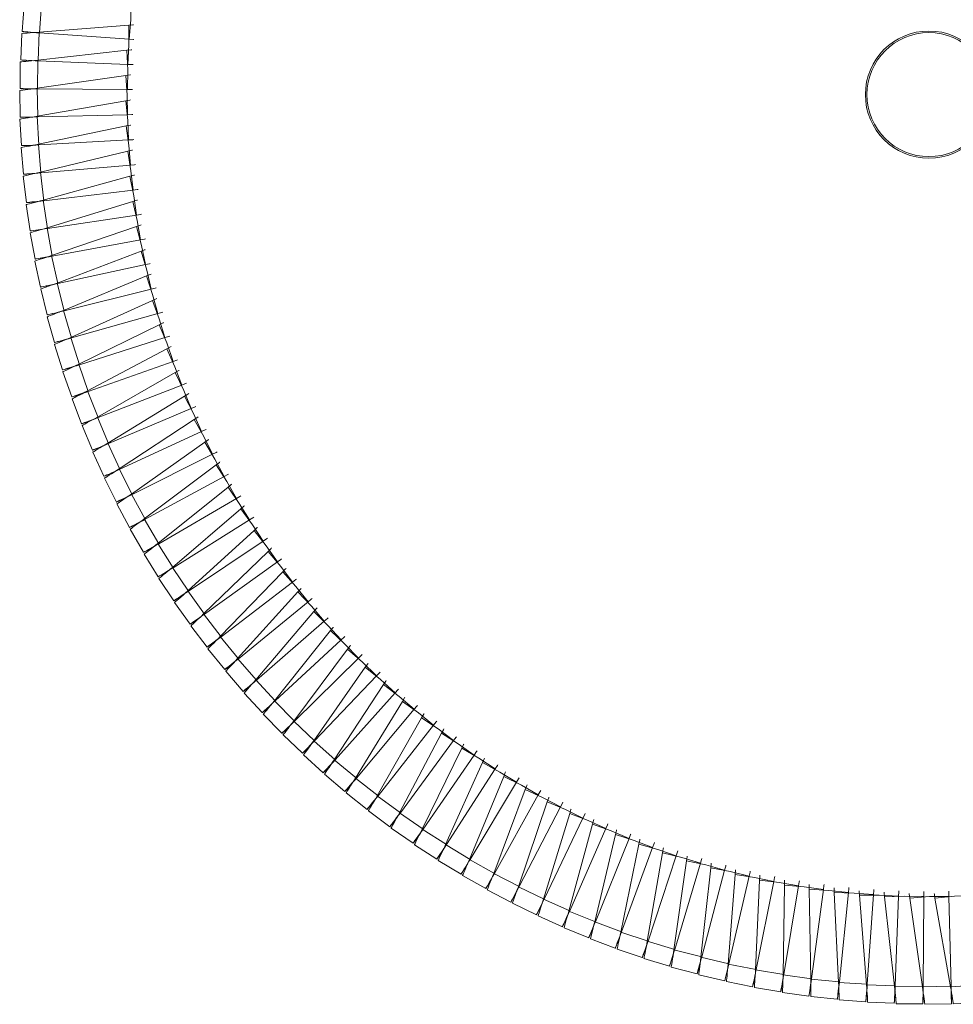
# Model space of a CAD drawing. Header units: millimetres. Extents: x -834 to 396, y -1282 to 570.
# Tile 5 of 13: x -834 to -548, y 13 to 314. Entities that reach past the tile are written whole.
import ezdxf

# ---------------------------------------------------------------- set-up
doc = ezdxf.new("R2010")
doc.units = ezdxf.units.MM

msp = doc.modelspace()

# ---------------------------------------------------------------- linework, layer by layer
at = {"color": 7, "linetype": 'Continuous', "lineweight": 15}
for p, q in [((-833.24, 310.82), (-832.67, 318.96)), ((-827.9, 310.36), (-827.31, 319.13)), ((-828.04, 310.57), (-800.58, 312.77)), ((-833.71, 302.07), (-833.4, 310.23)), ((-832.25, 310.68), (-833.24, 310.82)), ((-832.25, 310.68), (-829.39, 310.48)), ((-831.51, 310.63), (-831.53, 310.34)), ((-829.58, 310.47), (-829.58, 310.47)), ((-828.36, 301.78), (-828.04, 310.57)), ((-827.9, 310.36), (-800.42, 308.46)), ((-828.51, 301.99), (-801.13, 305.05)), ((-832.72, 301.97), (-833.71, 302.07)), ((-832.72, 301.97), (-829.86, 301.86)), ((-831.97, 301.94), (-831.98, 301.64)), ((-830.05, 301.85), (-830.05, 301.85)), ((-828.55, 293.19), (-828.51, 301.99)), ((-833.91, 293.32), (-833.85, 301.49)), ((-828.36, 301.78), (-800.83, 300.74)), ((-828.7, 293.4), (-801.44, 297.32)), ((-832.91, 293.24), (-833.91, 293.32)), ((-832.91, 293.24), (-830.05, 293.23)), ((-832.17, 293.24), (-832.17, 292.93)), ((-830.24, 293.21), (-830.24, 293.21)), ((-828.47, 284.61), (-828.7, 293.4)), ((-828.55, 293.19), (-801, 293.02)), ((-833.83, 284.56), (-834.03, 292.73)), ((-828.63, 284.81), (-801.5, 289.58)), ((-833.48, 275.81), (-833.93, 283.97)), ((-832.83, 284.52), (-833.83, 284.56)), ((-832.83, 284.52), (-829.97, 284.59)), ((-832.09, 284.54), (-832.08, 284.25)), ((-830.16, 284.57), (-830.16, 284.57)), ((-828.12, 276.03), (-828.63, 284.81)), ((-828.47, 284.61), (-800.93, 285.3)), ((-828.29, 276.22), (-801.32, 281.85)), ((-832.85, 267.08), (-833.56, 275.21)), ((-832.48, 275.8), (-833.48, 275.81)), ((-832.48, 275.8), (-829.62, 275.96)), ((-831.73, 275.84), (-831.72, 275.55)), ((-829.8, 275.93), (-829.8, 275.93)), ((-827.5, 267.46), (-828.29, 276.22)), ((-828.12, 276.03), (-800.61, 277.58)), ((-827.67, 267.65), (-800.9, 274.12)), ((-827.5, 267.46), (-800.06, 269.88)), ((-831.95, 258.37), (-832.91, 266.48)), ((-831.85, 267.1), (-832.85, 267.08)), ((-831.85, 267.1), (-829, 267.35)), ((-831.11, 267.16), (-831.08, 266.87)), ((-829.18, 267.31), (-829.18, 267.31)), ((-826.61, 258.92), (-827.67, 267.65)), ((-826.79, 259.1), (-800.23, 266.41)), ((-826.61, 258.92), (-799.26, 262.2)), ((-830.77, 249.69), (-831.99, 257.77)), ((-830.95, 258.42), (-831.95, 258.37)), ((-830.95, 258.42), (-828.1, 258.76)), ((-830.21, 258.51), (-830.17, 258.22)), ((-828.29, 258.72), (-828.29, 258.72)), ((-825.46, 250.41), (-826.79, 259.1)), ((-825.64, 250.59), (-799.32, 258.72)), ((-825.46, 250.41), (-798.22, 254.55)), ((-824.03, 241.94), (-825.64, 250.59)), ((-824.23, 242.11), (-798.17, 251.07)), ((-829.32, 241.06), (-830.79, 249.09)), ((-829.77, 249.77), (-830.77, 249.69)), ((-829.77, 249.77), (-826.94, 250.2)), ((-829.04, 249.88), (-828.99, 249.59)), ((-827.13, 250.15), (-827.13, 250.15)), ((-824.03, 241.94), (-796.94, 246.93)), ((-828.33, 241.17), (-825.51, 241.69)), ((-825.69, 241.63), (-825.69, 241.63)), ((-825.66, 241.64), (-825.38, 241.74)), ((-822.35, 233.52), (-824.23, 242.11)), ((-822.54, 233.68), (-796.79, 243.46)), ((-827.61, 232.47), (-829.33, 240.45)), ((-828.33, 241.17), (-829.32, 241.06)), ((-827.6, 241.3), (-827.54, 241.02)), ((-822.35, 233.52), (-795.42, 239.36)), ((-820.6, 225.31), (-795.16, 235.89)), ((-826.62, 232.61), (-827.61, 232.47)), ((-826.62, 232.61), (-823.82, 233.22)), ((-825.89, 232.77), (-825.82, 232.47)), ((-824, 233.16), (-824, 233.16)), ((-823.96, 233.17), (-823.69, 233.27)), ((-820.39, 225.15), (-822.54, 233.68)), ((-825.62, 223.94), (-827.59, 231.87)), ((-820.39, 225.15), (-793.67, 231.84)), ((-818.39, 217.01), (-793.3, 228.38)), ((-824.63, 224.12), (-825.62, 223.94)), ((-824.63, 224.12), (-821.85, 224.81)), ((-823.91, 224.3), (-823.84, 224.02)), ((-822.03, 224.75), (-822.03, 224.75)), ((-821.99, 224.76), (-821.73, 224.87)), ((-818.18, 216.86), (-820.6, 225.31)), ((-818.18, 216.86), (-791.68, 224.38)), ((-823.36, 215.48), (-825.58, 223.34)), ((-815.92, 208.78), (-791.2, 220.93)), ((-822.39, 215.69), (-823.36, 215.48)), ((-820.85, 207.09), (-823.31, 214.88)), ((-822.39, 215.69), (-819.63, 216.47)), ((-821.67, 215.89), (-821.59, 215.6)), ((-819.81, 216.4), (-819.81, 216.4)), ((-819.77, 216.41), (-819.51, 216.53)), ((-815.71, 208.63), (-818.39, 217.01)), ((-815.71, 208.63), (-789.46, 216.98)), ((-813.19, 200.63), (-788.87, 213.55)), ((-812.98, 200.49), (-815.92, 208.78)), ((-812.98, 200.49), (-787, 209.66)), ((-819.87, 207.33), (-820.85, 207.09)), ((-818.07, 198.79), (-820.77, 206.49)), ((-819.87, 207.33), (-817.14, 208.2)), ((-819.16, 207.55), (-819.07, 207.28)), ((-817.32, 208.12), (-817.32, 208.12)), ((-810.21, 192.57), (-786.3, 206.25)), ((-809.99, 192.44), (-784.32, 202.42)), ((-817.1, 199.06), (-814.61, 199.94)), ((-816.4, 199.31), (-816.3, 199.03)), ((-814.57, 199.93), (-814.57, 199.93)), ((-809.99, 192.44), (-813.19, 200.63)), ((-817.1, 199.06), (-818.07, 198.79)), ((-815.02, 190.58), (-817.97, 198.19)), ((-806.98, 184.61), (-783.51, 199.03)), ((-806.76, 184.48), (-781.41, 195.26)), ((-814.07, 190.87), (-815.02, 190.58)), ((-814.07, 190.87), (-811.4, 191.91)), ((-813.37, 191.14), (-813.27, 190.87)), ((-811.57, 191.82), (-811.57, 191.82)), ((-811.53, 191.84), (-811.28, 191.98)), ((-806.76, 184.48), (-810.21, 192.57)), ((-803.5, 176.75), (-780.5, 191.91)), ((-811.73, 182.46), (-814.91, 189.98)), ((-803.27, 176.63), (-778.27, 188.21)), ((-803.27, 176.63), (-806.98, 184.61)), ((-799.78, 169.01), (-777.26, 184.88)), ((-810.78, 182.79), (-811.73, 182.46)), ((-808.18, 174.46), (-811.6, 181.88)), ((-810.78, 182.79), (-808.15, 183.91)), ((-810.1, 183.09), (-809.98, 182.82)), ((-808.31, 183.82), (-808.31, 183.82)), ((-808.28, 183.84), (-808.03, 183.99)), ((-799.54, 168.89), (-774.92, 181.25)), ((-807.24, 174.82), (-804.64, 176.02)), ((-806.57, 175.13), (-806.44, 174.85)), ((-804.81, 175.92), (-804.81, 175.92)), ((-799.54, 168.89), (-803.5, 176.75)), ((-795.81, 161.38), (-773.8, 177.96)), ((-807.24, 174.82), (-808.18, 174.46)), ((-804.38, 166.57), (-808.03, 173.87)), ((-795.57, 161.28), (-771.35, 174.4)), ((-791.61, 153.89), (-770.13, 171.14)), ((-803.46, 166.96), (-804.38, 166.57)), ((-803.46, 166.96), (-800.9, 168.24)), ((-801.05, 168.14), (-801.05, 168.14)), ((-795.57, 161.28), (-799.78, 169.01)), ((-791.37, 153.79), (-767.57, 167.67)), ((-800.33, 158.8), (-804.21, 165.99)), ((-787.17, 146.53), (-766.25, 164.45)), ((-799.42, 159.22), (-796.9, 160.58)), ((-797.06, 160.48), (-797.06, 160.48)), ((-797.03, 160.5), (-796.8, 160.67)), ((-791.37, 153.79), (-795.81, 161.38)), ((-786.93, 146.44), (-763.58, 161.06)), ((-799.42, 159.22), (-800.33, 158.8)), ((-796.05, 151.17), (-800.15, 158.23)), ((-798.77, 159.58), (-798.62, 159.3)), ((-782.5, 139.32), (-762.15, 157.88)), ((-782.26, 139.23), (-759.38, 154.58)), ((-795.15, 151.61), (-796.05, 151.17)), ((-795.15, 151.61), (-792.67, 153.05)), ((-794.5, 151.99), (-794.36, 151.74)), ((-792.83, 152.94), (-792.83, 152.94)), ((-792.79, 152.96), (-792.57, 153.14)), ((-786.93, 146.44), (-791.61, 153.89)), ((-777.61, 132.25), (-757.86, 151.45)), ((-791.52, 143.67), (-795.84, 150.6)), ((-777.36, 132.17), (-754.98, 148.23)), ((-790.64, 144.14), (-788.21, 145.66)), ((-788.36, 145.55), (-788.36, 145.55)), ((-788.33, 145.57), (-788.11, 145.76)), ((-782.26, 139.23), (-787.17, 146.53)), ((-772.5, 125.34), (-753.36, 145.15)), ((-790.64, 144.14), (-791.52, 143.67)), ((-786.76, 136.32), (-791.3, 143.11)), ((-790.01, 144.54), (-789.85, 144.28)), ((-772.25, 125.27), (-750.38, 142.02)), ((-777.36, 132.17), (-782.5, 139.32)), ((-767.18, 118.6), (-748.67, 139)), ((-785.9, 136.82), (-786.76, 136.32)), ((-785.9, 136.82), (-783.52, 138.42)), ((-785.27, 137.23), (-785.11, 136.99)), ((-783.66, 138.29), (-783.66, 138.29)), ((-766.92, 118.54), (-745.59, 135.97)), ((-781.78, 129.12), (-786.53, 135.77)), ((-761.64, 112.02), (-743.78, 133)), ((-780.92, 129.65), (-778.6, 131.32)), ((-780.32, 130.09), (-780.15, 129.85)), ((-778.74, 131.19), (-778.74, 131.19)), ((-778.71, 131.22), (-778.5, 131.42)), ((-772.25, 125.27), (-777.61, 132.25)), ((-761.39, 111.97), (-740.61, 130.06)), ((-780.92, 129.65), (-781.78, 129.12)), ((-776.56, 122.09), (-781.52, 128.58)), ((-755.91, 105.63), (-738.71, 127.15)), ((-775.73, 122.64), (-773.46, 124.38)), ((-773.59, 124.25), (-773.59, 124.25)), ((-773.56, 124.28), (-773.36, 124.48)), ((-766.92, 118.54), (-772.5, 125.34)), ((-755.65, 105.58), (-735.45, 124.32)), ((-775.73, 122.64), (-776.56, 122.09)), ((-771.14, 115.21), (-776.29, 121.55)), ((-775.14, 123.09), (-774.96, 122.86)), ((-749.97, 99.41), (-733.46, 121.47)), ((-761.39, 111.97), (-767.18, 118.6)), ((-749.71, 99.38), (-730.11, 118.74)), ((-770.32, 115.79), (-771.14, 115.21)), ((-770.32, 115.79), (-768.1, 117.61)), ((-769.74, 116.27), (-769.56, 116.04)), ((-768.23, 117.47), (-768.23, 117.47)), ((-768.2, 117.5), (-768.01, 117.71)), ((-743.84, 93.39), (-728.03, 115.95)), ((-765.49, 108.52), (-770.85, 114.69)), ((-755.65, 105.58), (-761.64, 112.02)), ((-743.58, 93.36), (-724.6, 113.33)), ((-764.7, 109.12), (-765.49, 108.52)), ((-764.7, 109.12), (-762.54, 111)), ((-764.13, 109.61), (-763.93, 109.38)), ((-762.66, 110.86), (-762.66, 110.86)), ((-762.64, 110.89), (-762.45, 111.11)), ((-737.53, 87.56), (-722.43, 110.61)), ((-759.64, 102), (-765.19, 108)), ((-737.27, 87.54), (-718.92, 108.09)), ((-758.87, 102.63), (-759.64, 102)), ((-758.87, 102.63), (-756.76, 104.58)), ((-758.32, 103.14), (-758.12, 102.93)), ((-756.89, 104.44), (-756.89, 104.44)), ((-756.86, 104.46), (-756.68, 104.69)), ((-749.71, 99.38), (-755.91, 105.63)), ((-731.03, 81.93), (-716.67, 105.44)), ((-730.77, 81.92), (-713.08, 103.04)), ((-753.59, 95.67), (-759.32, 101.49)), ((-724.36, 76.51), (-710.75, 100.46)), ((-752.83, 96.33), (-750.8, 98.34)), ((-752.3, 96.85), (-752.09, 96.63)), ((-750.92, 98.19), (-750.92, 98.19)), ((-750.89, 98.22), (-750.72, 98.45)), ((-743.58, 93.36), (-749.97, 99.41)), ((-724.11, 76.51), (-707.09, 98.17)), ((-752.83, 96.33), (-753.59, 95.67)), ((-747.34, 89.54), (-753.26, 95.17)), ((-717.53, 71.3), (-704.67, 95.67)), ((-746.61, 90.21), (-744.63, 92.29)), ((-746.09, 90.75), (-745.88, 90.56)), ((-744.75, 92.14), (-744.75, 92.14)), ((-744.72, 92.17), (-744.56, 92.4)), ((-737.27, 87.54), (-743.84, 93.39)), ((-717.27, 71.31), (-700.94, 93.5)), ((-710.54, 66.31), (-698.45, 91.07)), ((-746.61, 90.21), (-747.34, 89.54)), ((-740.91, 83.6), (-746.99, 89.05)), ((-730.77, 81.92), (-737.53, 87.56)), ((-710.28, 66.33), (-694.65, 89.01)), ((-740.19, 84.3), (-738.28, 86.44)), ((-739.7, 84.86), (-739.47, 84.66)), ((-738.39, 86.28), (-738.39, 86.28)), ((-738.37, 86.31), (-738.21, 86.55)), ((-703.39, 61.54), (-692.09, 86.67)), ((-703.13, 61.57), (-688.22, 84.73)), ((-740.19, 84.3), (-740.91, 83.6)), ((-734.29, 77.87), (-740.54, 83.12)), ((-724.11, 76.51), (-731.03, 81.93)), ((-696.09, 57), (-685.59, 82.47)), ((-733.59, 78.59), (-734.29, 77.87)), ((-733.59, 78.59), (-731.75, 80.79)), ((-733.11, 79.16), (-732.89, 78.97)), ((-731.86, 80.63), (-731.86, 80.63)), ((-731.84, 80.66), (-731.69, 80.91)), ((-695.83, 57.03), (-681.66, 80.66)), ((-727.49, 72.35), (-733.91, 77.4)), ((-725.13, 75.22), (-724.99, 75.47)), ((-717.27, 71.31), (-724.36, 76.51)), ((-688.66, 52.69), (-678.96, 78.47)), ((-688.4, 52.73), (-674.98, 76.79)), ((-726.82, 73.09), (-727.49, 72.35)), ((-726.82, 73.09), (-725.05, 75.34)), ((-726.36, 73.68), (-726.13, 73.5)), ((-725.15, 75.18), (-725.15, 75.18)), ((-681.09, 48.62), (-672.21, 74.69)), ((-680.84, 48.66), (-668.18, 73.13)), ((-720.52, 67.04), (-727.09, 71.89)), ((-719.88, 67.81), (-718.18, 70.11)), ((-718.27, 69.95), (-718.27, 69.95)), ((-718.25, 69.98), (-718.12, 70.24)), ((-710.28, 66.33), (-717.53, 71.3)), ((-673.4, 44.78), (-665.34, 71.12)), ((-673.15, 44.83), (-661.27, 69.69)), ((-719.88, 67.81), (-720.52, 67.04)), ((-713.39, 61.96), (-720.11, 66.6)), ((-719.43, 68.41), (-719.19, 68.23)), ((-665.6, 41.19), (-658.37, 67.77)), ((-665.35, 41.25), (-654.25, 66.46)), ((-712.77, 62.74), (-711.15, 65.1)), ((-711.24, 64.94), (-711.24, 64.94)), ((-711.22, 64.97), (-711.09, 65.23)), ((-703.13, 61.57), (-710.54, 66.31)), ((-657.68, 37.84), (-651.29, 64.64)), ((-657.43, 37.91), (-647.13, 63.46)), ((-712.77, 62.74), (-713.39, 61.96)), ((-706.11, 57.1), (-712.97, 61.53)), ((-712.35, 63.36), (-712.11, 63.2)), ((-704.02, 60.18), (-703.91, 60.44)), ((-695.83, 57.03), (-703.39, 61.54)), ((-649.67, 34.75), (-644.12, 61.73)), ((-649.42, 34.83), (-639.93, 60.69)), ((-705.51, 57.91), (-706.11, 57.1)), ((-705.51, 57.91), (-703.96, 60.32)), ((-705.1, 58.53), (-704.85, 58.37)), ((-704.04, 60.15), (-704.04, 60.15)), ((-641.56, 31.91), (-636.86, 59.05)), ((-641.31, 31.99), (-632.64, 58.14)), ((-698.67, 52.48), (-705.67, 56.69)), ((-698.1, 53.3), (-696.63, 55.76)), ((-696.7, 55.58), (-696.7, 55.58)), ((-696.69, 55.62), (-696.58, 55.89)), ((-688.4, 52.73), (-696.09, 57)), ((-633.36, 29.32), (-629.52, 56.6)), ((-633.12, 29.41), (-625.27, 55.82)), ((-625.09, 27), (-622.1, 54.38)), ((-698.1, 53.3), (-698.67, 52.48)), ((-691.09, 48.09), (-698.22, 52.08)), ((-697.72, 53.94), (-697.47, 53.79)), ((-690.55, 48.93), (-689.15, 51.43)), ((-689.21, 51.29), (-689.11, 51.56)), ((-680.84, 48.66), (-688.66, 52.69)), ((-624.85, 27.1), (-617.83, 53.74)), ((-616.75, 24.93), (-614.62, 52.4)), ((-616.51, 25.04), (-610.34, 51.88)), ((-690.55, 48.93), (-691.09, 48.09)), ((-690.19, 49.58), (-689.92, 49.43)), ((-689.23, 51.25), (-689.23, 51.25)), ((-673.15, 44.83), (-681.09, 48.62)), ((-608.35, 23.13), (-607.09, 50.65)), ((-608.11, 23.24), (-602.78, 50.27)), ((-599.89, 21.59), (-599.5, 49.14)), ((-599.66, 21.71), (-595.18, 48.89)), ((-683.38, 43.94), (-690.63, 47.7)), ((-682.86, 44.79), (-681.55, 47.34)), ((-682.52, 45.46), (-682.26, 45.32)), ((-681.62, 47.16), (-681.62, 47.16)), ((-681.6, 47.2), (-681.51, 47.47)), ((-591.39, 20.32), (-591.86, 47.86)), ((-591.17, 20.45), (-587.55, 47.76)), ((-582.86, 19.31), (-584.19, 46.83)), ((-582.64, 19.45), (-579.88, 46.86)), ((-574.3, 18.58), (-576.5, 46.04)), ((-574.08, 18.72), (-572.18, 46.21)), ((-565.72, 18.11), (-568.78, 45.49)), ((-565.5, 18.26), (-564.47, 45.79)), ((-556.92, 18.07), (-556.75, 45.62)), ((-548.33, 18.15), (-549.03, 45.69)), ((-682.86, 44.79), (-683.38, 43.94)), ((-675.55, 40.03), (-682.91, 43.57)), ((-675.05, 40.91), (-673.82, 43.49)), ((-673.88, 43.31), (-673.88, 43.31)), ((-673.87, 43.35), (-673.78, 43.62)), ((-665.35, 41.25), (-673.4, 44.78)), ((-557.12, 17.92), (-561.04, 45.18)), ((-548.53, 17.99), (-553.31, 45.12)), ((-675.05, 40.91), (-675.55, 40.03)), ((-667.59, 36.38), (-675.06, 39.68)), ((-674.73, 41.58), (-674.46, 41.45)), ((-667.12, 37.26), (-665.97, 39.89)), ((-666.03, 39.71), (-666.03, 39.7)), ((-666.01, 39.74), (-665.94, 40.02)), ((-657.43, 37.91), (-665.6, 41.19)), ((-667.12, 37.26), (-667.59, 36.38)), ((-666.82, 37.95), (-666.55, 37.83)), ((-659.09, 33.87), (-658.01, 36.53)), ((-658.06, 36.35), (-658.06, 36.35)), ((-649.42, 34.83), (-657.68, 37.84)), ((-659.52, 32.97), (-667.09, 36.04)), ((-659.09, 33.87), (-659.52, 32.97)), ((-658.81, 34.57), (-658.54, 34.46)), ((-650.94, 30.74), (-649.96, 33.43)), ((-650, 33.24), (-650, 33.24)), ((-641.31, 31.99), (-649.67, 34.75)), ((-651.35, 29.82), (-659.01, 32.65)), ((-650.94, 30.74), (-651.35, 29.82)), ((-650.68, 31.44), (-650.4, 31.33)), ((-642.71, 27.86), (-641.8, 30.58)), ((-641.84, 30.39), (-641.84, 30.39)), ((-641.83, 30.43), (-641.78, 30.71)), ((-633.12, 29.41), (-641.56, 31.91)), ((-643.09, 26.93), (-650.83, 29.51)), ((-642.71, 27.86), (-643.09, 26.93)), ((-642.47, 28.57), (-642.2, 28.47)), ((-634.38, 25.24), (-633.57, 27.98)), ((-633.6, 27.8), (-633.6, 27.8)), ((-633.59, 27.84), (-633.55, 28.12)), ((-624.85, 27.1), (-633.36, 29.32)), ((-634.73, 24.3), (-642.56, 26.64)), ((-634.38, 25.24), (-634.73, 24.3)), ((-634.17, 25.95), (-633.87, 25.86)), ((-625.98, 22.88), (-625.25, 25.65)), ((-625.28, 25.46), (-625.28, 25.46)), ((-625.27, 25.5), (-625.24, 25.79)), ((-616.51, 25.04), (-625.09, 27)), ((-608.11, 23.24), (-616.75, 24.93)), ((-626.3, 21.93), (-634.2, 24.02)), ((-625.98, 22.88), (-626.3, 21.93)), ((-625.79, 23.6), (-625.51, 23.53)), ((-617.8, 19.83), (-625.76, 21.67)), ((-617.51, 20.79), (-616.87, 23.58)), ((-617.35, 21.52), (-617.05, 21.45)), ((-616.89, 23.39), (-616.89, 23.39)), ((-608.98, 18.96), (-608.42, 21.77)), ((-608.44, 21.59), (-608.44, 21.59)), ((-599.66, 21.71), (-608.35, 23.13)), ((-591.17, 20.45), (-599.89, 21.59)), ((-617.51, 20.79), (-617.8, 19.83)), ((-609.24, 18), (-617.25, 19.59)), ((-608.98, 18.96), (-609.24, 18)), ((-608.83, 19.7), (-608.55, 19.64)), ((-600.39, 17.41), (-599.93, 20.23)), ((-600.27, 18.15), (-599.98, 18.1)), ((-599.94, 20.05), (-599.94, 20.05)), ((-599.93, 20.09), (-599.93, 20.37)), ((-591.76, 16.12), (-591.39, 18.96)), ((-582.64, 19.45), (-591.39, 20.32)), ((-574.08, 18.72), (-582.86, 19.31)), ((-565.5, 18.26), (-574.3, 18.58)), ((-556.92, 18.07), (-565.72, 18.11)), ((-548.33, 18.15), (-557.12, 17.92)), ((-539.75, 18.5), (-548.53, 17.99)), ((-600.62, 16.43), (-608.68, 17.77)), ((-600.39, 17.41), (-600.62, 16.43)), ((-591.96, 15.14), (-600.06, 16.23)), ((-591.76, 16.12), (-591.96, 15.14)), ((-591.66, 16.86), (-591.37, 16.82)), ((-583.1, 15.11), (-583.27, 14.12)), ((-583.1, 15.11), (-582.81, 17.96)), ((-583.02, 15.85), (-582.73, 15.82)), ((-582.81, 17.77), (-582.81, 17.77)), ((-574.4, 14.37), (-574.21, 17.23)), ((-574.2, 17.04), (-574.2, 17.04)), ((-565.69, 13.9), (-565.58, 16.76)), ((-565.57, 16.62), (-565.6, 16.9)), ((-565.57, 16.58), (-565.57, 16.57)), ((-556.97, 13.71), (-556.95, 16.57)), ((-556.93, 16.38), (-556.93, 16.38)), ((-548.24, 13.79), (-548.31, 16.65)), ((-548.29, 16.46), (-548.29, 16.46)), ((-583.27, 14.12), (-591.39, 14.95)), ((-574.54, 13.38), (-582.69, 13.95)), ((-574.4, 14.37), (-574.54, 13.38)), ((-565.8, 12.91), (-573.96, 13.23)), ((-565.69, 13.9), (-565.8, 12.91)), ((-565.66, 14.65), (-565.38, 14.64)), ((-557.04, 12.71), (-565.21, 12.77)), ((-556.97, 13.71), (-557.04, 12.71)), ((-556.96, 14.45), (-556.65, 14.45)), ((-548.29, 12.79), (-556.45, 12.59)), ((-548.24, 13.79), (-548.29, 12.79)), ((-548.26, 14.53), (-547.97, 14.54)), ((-539.54, 13.14), (-547.69, 12.69))]:
    msp.add_line(p, q, dxfattribs=at)
at = {"color": 7, "linetype": 'Continuous', "lineweight": 15, "flags": 128}
for points in [[(-800.42, 308.46), (-799.94, 314.41), (-799.79, 320.47)], [(-800.83, 300.74), (-800.54, 306.72), (-800.58, 312.77)], [(-800.58, 312.77), (-799.32, 312.86), (-799.11, 312.87)], [(-833.4, 310.23), (-833.28, 310.24), (-832.95, 310.26), (-832.41, 310.3), (-831.7, 310.34), (-830.85, 310.39), (-829.93, 310.45), (-828.97, 310.51), (-828.04, 310.57)], [(-833.24, 310.82), (-833.13, 310.81), (-832.79, 310.78), (-832.26, 310.73), (-831.55, 310.67), (-830.71, 310.6), (-829.78, 310.52), (-828.83, 310.44), (-827.9, 310.36)], [(-800.42, 308.46), (-799.16, 308.36), (-799, 308.34)], [(-801.13, 305.05), (-799.87, 305.18), (-799.63, 305.2)], [(-801, 293.02), (-800.9, 299), (-801.13, 305.05)], [(-833.85, 301.49), (-833.73, 301.5), (-833.4, 301.53), (-832.86, 301.58), (-832.15, 301.65), (-831.31, 301.72), (-830.39, 301.81), (-829.44, 301.9), (-828.51, 301.99)], [(-833.71, 302.07), (-833.6, 302.07), (-833.26, 302.05), (-832.73, 302.02), (-832.01, 301.98), (-831.17, 301.93), (-830.25, 301.88), (-829.29, 301.83), (-828.36, 301.78)], [(-800.83, 300.74), (-799.57, 300.68), (-799.26, 300.67)], [(-801.44, 297.32), (-800.18, 297.48), (-800.05, 297.5)], [(-800.93, 285.3), (-801.02, 291.28), (-801.44, 297.32)], [(-834.03, 292.73), (-833.91, 292.74), (-833.58, 292.78), (-833.04, 292.85), (-832.34, 292.94), (-831.5, 293.05), (-830.58, 293.16), (-829.63, 293.28), (-828.7, 293.4)], [(-833.91, 293.32), (-833.8, 293.32), (-833.46, 293.31), (-832.92, 293.29), (-832.21, 293.28), (-831.36, 293.26), (-830.44, 293.24), (-829.48, 293.22), (-828.55, 293.19)], [(-801, 293.02), (-799.74, 293), (-799.43, 293)], [(-801.5, 289.58), (-800.25, 289.79), (-799.99, 289.83)], [(-800.61, 277.58), (-800.89, 283.56), (-801.5, 289.58)], [(-833.93, 283.97), (-833.82, 283.98), (-833.48, 284.04), (-832.95, 284.12), (-832.25, 284.23), (-831.41, 284.37), (-830.5, 284.51), (-829.55, 284.66), (-828.63, 284.81)], [(-833.83, 284.56), (-833.72, 284.56), (-833.38, 284.57), (-832.84, 284.57), (-832.13, 284.57), (-831.28, 284.58), (-830.36, 284.59), (-829.4, 284.6), (-828.47, 284.61)], [(-800.93, 285.3), (-799.67, 285.32), (-799.36, 285.32)], [(-801.32, 281.85), (-800.08, 282.09), (-799.93, 282.12)], [(-800.06, 269.88), (-800.52, 275.84), (-801.32, 281.85)], [(-833.56, 275.21), (-833.44, 275.24), (-833.11, 275.3), (-832.58, 275.4), (-831.88, 275.53), (-831.05, 275.69), (-830.14, 275.87), (-829.2, 276.05), (-828.29, 276.22)], [(-833.48, 275.81), (-833.36, 275.82), (-833.03, 275.83), (-832.49, 275.85), (-831.78, 275.88), (-830.93, 275.91), (-830.01, 275.95), (-829.05, 275.99), (-828.12, 276.03)], [(-800.61, 277.58), (-799.35, 277.64), (-799.05, 277.66)], [(-800.9, 274.12), (-799.66, 274.4), (-799.43, 274.45)], [(-799.26, 262.2), (-799.91, 268.14), (-800.9, 274.12)], [(-800.06, 269.88), (-798.8, 269.98), (-798.49, 270)], [(-832.91, 266.48), (-832.8, 266.5), (-832.47, 266.58), (-831.94, 266.69), (-831.25, 266.85), (-830.42, 267.03), (-829.52, 267.24), (-828.58, 267.45), (-827.67, 267.65)], [(-832.85, 267.08), (-832.74, 267.09), (-832.4, 267.11), (-831.86, 267.15), (-831.15, 267.2), (-830.31, 267.26), (-829.38, 267.32), (-828.43, 267.39), (-827.5, 267.46)], [(-800.23, 266.41), (-799.01, 266.73), (-798.79, 266.79)], [(-798.22, 254.55), (-799.06, 260.47), (-800.23, 266.41)], [(-799.26, 262.2), (-798, 262.34), (-797.7, 262.37)], [(-831.99, 257.77), (-831.88, 257.8), (-831.55, 257.88), (-831.03, 258.01), (-830.34, 258.19), (-829.52, 258.4), (-828.62, 258.63), (-827.7, 258.87), (-826.79, 259.1)], [(-831.95, 258.37), (-831.83, 258.38), (-831.5, 258.41), (-830.96, 258.47), (-830.25, 258.54), (-829.41, 258.63), (-828.49, 258.72), (-827.54, 258.82), (-826.61, 258.92)], [(-799.32, 258.72), (-798.11, 259.08), (-797.94, 259.13)], [(-796.94, 246.93), (-797.96, 252.82), (-799.32, 258.72)], [(-798.22, 254.55), (-796.97, 254.73), (-796.67, 254.77)], [(-830.79, 249.09), (-830.68, 249.12), (-830.36, 249.21), (-829.84, 249.36), (-829.16, 249.56), (-828.35, 249.8), (-827.46, 250.06), (-826.54, 250.33), (-825.64, 250.59)], [(-798.17, 251.07), (-796.98, 251.47), (-796.73, 251.55)], [(-795.42, 239.36), (-796.63, 245.21), (-798.17, 251.07)], [(-830.77, 249.69), (-830.66, 249.71), (-830.32, 249.75), (-829.79, 249.82), (-829.08, 249.92), (-828.25, 250.03), (-827.33, 250.15), (-826.38, 250.28), (-825.46, 250.41)], [(-796.94, 246.93), (-795.7, 247.15), (-795.39, 247.2)], [(-829.33, 240.45), (-829.22, 240.49), (-828.9, 240.59), (-828.38, 240.76), (-827.71, 240.98), (-826.9, 241.24), (-826.02, 241.53), (-825.11, 241.82), (-824.23, 242.11)], [(-829.32, 241.06), (-829.21, 241.07), (-828.88, 241.13), (-828.35, 241.22), (-827.64, 241.33), (-826.81, 241.47), (-825.9, 241.63), (-824.95, 241.78), (-824.03, 241.94)], [(-796.79, 243.46), (-795.6, 243.89), (-795.51, 243.93)], [(-793.67, 231.84), (-795.06, 237.65), (-796.79, 243.46)], [(-795.42, 239.36), (-794.19, 239.62), (-794.03, 239.65)], [(-795.16, 235.89), (-793.99, 236.36), (-793.75, 236.46)], [(-791.68, 224.38), (-793.25, 230.14), (-795.16, 235.89)], [(-827.61, 232.47), (-827.49, 232.49), (-827.16, 232.56), (-826.63, 232.66), (-825.94, 232.8), (-825.11, 232.96), (-824.2, 233.15), (-823.26, 233.33), (-822.35, 233.52)], [(-827.59, 231.87), (-827.48, 231.9), (-827.16, 232.02), (-826.66, 232.2), (-825.99, 232.44), (-825.19, 232.73), (-824.32, 233.04), (-823.42, 233.37), (-822.54, 233.68)], [(-793.67, 231.84), (-792.44, 232.13), (-792.14, 232.2)], [(-793.3, 228.38), (-792.14, 228.89), (-791.96, 228.97)], [(-789.46, 216.98), (-791.21, 222.7), (-793.3, 228.38)], [(-825.62, 223.94), (-825.51, 223.97), (-825.18, 224.04), (-824.65, 224.16), (-823.96, 224.32), (-823.14, 224.51), (-822.23, 224.72), (-821.3, 224.94), (-820.39, 225.15)], [(-825.58, 223.34), (-825.48, 223.38), (-825.16, 223.5), (-824.66, 223.7), (-824, 223.97), (-823.22, 224.28), (-822.35, 224.62), (-821.46, 224.97), (-820.6, 225.31)], [(-791.68, 224.38), (-790.46, 224.71), (-790.16, 224.79)], [(-791.2, 220.93), (-790.06, 221.48), (-789.87, 221.57)], [(-787, 209.66), (-788.93, 215.32), (-791.2, 220.93)], [(-789.46, 216.98), (-788.25, 217.35), (-787.95, 217.44)], [(-823.36, 215.48), (-823.25, 215.51), (-822.93, 215.59), (-822.41, 215.73), (-821.72, 215.91), (-820.9, 216.13), (-820.01, 216.37), (-819.08, 216.62), (-818.18, 216.86)], [(-823.31, 214.88), (-823.21, 214.92), (-822.9, 215.06), (-822.4, 215.27), (-821.75, 215.55), (-820.97, 215.89), (-820.12, 216.26), (-819.24, 216.64), (-818.39, 217.01)], [(-788.87, 213.55), (-787.74, 214.13), (-787.52, 214.25)], [(-784.32, 202.42), (-786.43, 208.01), (-788.87, 213.55)], [(-820.85, 207.09), (-820.74, 207.12), (-820.41, 207.22), (-819.9, 207.38), (-819.21, 207.58), (-818.41, 207.82), (-817.52, 208.09), (-816.6, 208.36), (-815.71, 208.63)], [(-820.77, 206.49), (-820.67, 206.54), (-820.36, 206.69), (-819.88, 206.92), (-819.23, 207.22), (-818.47, 207.58), (-817.63, 207.97), (-816.76, 208.38), (-815.92, 208.78)], [(-787, 209.66), (-785.81, 210.07), (-785.66, 210.12)], [(-786.3, 206.25), (-785.2, 206.87), (-785.09, 206.93)], [(-781.41, 195.26), (-783.69, 200.79), (-786.3, 206.25)], [(-784.32, 202.42), (-783.14, 202.86), (-782.85, 202.97)], [(-818.07, 198.79), (-817.96, 198.82), (-817.64, 198.93), (-817.13, 199.1), (-816.45, 199.33), (-815.65, 199.59), (-814.77, 199.89), (-813.86, 200.19), (-812.98, 200.49)], [(-817.97, 198.19), (-817.87, 198.24), (-817.57, 198.4), (-817.09, 198.64), (-816.46, 198.97), (-815.7, 199.35), (-814.88, 199.77), (-814.03, 200.21), (-813.19, 200.63)], [(-783.51, 199.03), (-782.43, 199.68), (-782.2, 199.82)], [(-778.27, 188.21), (-780.73, 193.66), (-783.51, 199.03)], [(-781.41, 195.26), (-780.24, 195.75), (-779.96, 195.86)], [(-815.02, 190.58), (-814.92, 190.62), (-814.6, 190.73), (-814.1, 190.92), (-813.43, 191.17), (-812.64, 191.46), (-811.77, 191.78), (-810.87, 192.11), (-809.99, 192.44)], [(-814.91, 189.98), (-814.81, 190.04), (-814.52, 190.2), (-814.05, 190.46), (-813.42, 190.8), (-812.68, 191.21), (-811.87, 191.66), (-811.03, 192.12), (-810.21, 192.57)], [(-780.5, 191.91), (-779.44, 192.59), (-779.3, 192.67)], [(-774.92, 181.25), (-777.55, 186.62), (-780.5, 191.91)], [(-778.27, 188.21), (-777.12, 188.72), (-776.84, 188.85)], [(-811.73, 182.46), (-811.62, 182.51), (-811.31, 182.63), (-810.81, 182.84), (-810.15, 183.1), (-809.37, 183.42), (-808.51, 183.77), (-807.62, 184.13), (-806.76, 184.48)], [(-811.6, 181.88), (-811.5, 181.93), (-811.21, 182.1), (-810.75, 182.38), (-810.13, 182.74), (-809.41, 183.17), (-808.61, 183.64), (-807.79, 184.13), (-806.98, 184.61)], [(-777.26, 184.88), (-776.22, 185.59), (-776.02, 185.73)], [(-771.35, 174.4), (-774.14, 179.69), (-777.26, 184.88)], [(-774.92, 181.25), (-773.79, 181.8), (-773.51, 181.94)], [(-773.8, 177.96), (-772.79, 178.7), (-772.6, 178.84)], [(-808.18, 174.46), (-808.07, 174.51), (-807.77, 174.64), (-807.27, 174.86), (-806.62, 175.15), (-805.85, 175.49), (-805, 175.86), (-804.13, 176.25), (-803.27, 176.63)], [(-808.03, 173.87), (-807.93, 173.94), (-807.65, 174.12), (-807.19, 174.41), (-806.59, 174.79), (-805.88, 175.24), (-805.1, 175.74), (-804.29, 176.25), (-803.5, 176.75)], [(-767.57, 167.67), (-770.53, 172.86), (-773.8, 177.96)], [(-771.35, 174.4), (-770.23, 174.99), (-769.96, 175.13)], [(-770.13, 171.14), (-769.14, 171.92), (-769, 172.03)], [(-763.58, 161.06), (-766.69, 166.16), (-770.13, 171.14)], [(-804.38, 166.57), (-804.28, 166.62), (-803.97, 166.77), (-803.49, 167), (-802.84, 167.31), (-802.08, 167.67), (-801.25, 168.07), (-800.38, 168.49), (-799.54, 168.89)], [(-804.21, 165.99), (-804.12, 166.05), (-803.84, 166.24), (-803.39, 166.55), (-802.8, 166.95), (-802.11, 167.42), (-801.34, 167.94), (-800.55, 168.48), (-799.78, 169.01)], [(-802.79, 167.29), (-802.75, 167.22), (-802.66, 167.03)], [(-767.57, 167.67), (-766.47, 168.29), (-766.2, 168.44)], [(-766.25, 164.45), (-765.28, 165.26), (-765.08, 165.43)], [(-759.38, 154.58), (-762.66, 159.57), (-766.25, 164.45)], [(-800.33, 158.8), (-800.23, 158.86), (-799.93, 159.01), (-799.45, 159.26), (-798.82, 159.59), (-798.07, 159.98), (-797.25, 160.41), (-796.4, 160.85), (-795.57, 161.28)], [(-800.15, 158.23), (-800.06, 158.3), (-799.78, 158.49), (-799.35, 158.81), (-798.77, 159.23), (-798.09, 159.73), (-797.34, 160.27), (-796.57, 160.84), (-795.81, 161.38)], [(-763.58, 161.06), (-762.5, 161.72), (-762.24, 161.88)], [(-762.15, 157.88), (-761.21, 158.72), (-761.13, 158.8)], [(-754.98, 148.23), (-758.41, 153.12), (-762.15, 157.88)], [(-759.38, 154.58), (-758.32, 155.27), (-758.06, 155.44)], [(-796.05, 151.17), (-795.95, 151.22), (-795.65, 151.39), (-795.18, 151.65), (-794.56, 152), (-793.82, 152.41), (-793.01, 152.87), (-792.18, 153.34), (-791.37, 153.79)], [(-795.84, 150.6), (-795.75, 150.67), (-795.49, 150.88), (-795.06, 151.21), (-794.5, 151.64), (-793.83, 152.16), (-793.1, 152.73), (-792.34, 153.32), (-791.61, 153.89)], [(-757.86, 151.45), (-756.94, 152.32), (-756.75, 152.49)], [(-750.38, 142.02), (-753.97, 146.81), (-757.86, 151.45)], [(-754.98, 148.23), (-753.94, 148.95), (-753.69, 149.13)], [(-791.52, 143.67), (-791.42, 143.73), (-791.13, 143.9), (-790.67, 144.18), (-790.06, 144.55), (-789.34, 144.99), (-788.54, 145.46), (-787.72, 145.96), (-786.93, 146.44)], [(-791.3, 143.11), (-791.21, 143.18), (-790.95, 143.4), (-790.54, 143.74), (-789.99, 144.2), (-789.34, 144.73), (-788.62, 145.33), (-787.89, 145.94), (-787.17, 146.53)], [(-753.36, 145.15), (-752.47, 146.05), (-752.33, 146.19)], [(-745.59, 135.97), (-749.32, 140.63), (-753.36, 145.15)], [(-750.38, 142.02), (-749.37, 142.78), (-749.12, 142.97)], [(-786.76, 136.32), (-786.67, 136.38), (-786.38, 136.57), (-785.93, 136.86), (-785.33, 137.24), (-784.62, 137.7), (-783.84, 138.21), (-783.04, 138.73), (-782.26, 139.23)], [(-786.53, 135.77), (-786.44, 135.84), (-786.19, 136.06), (-785.78, 136.42), (-785.25, 136.89), (-784.61, 137.45), (-783.92, 138.06), (-783.2, 138.7), (-782.5, 139.32)], [(-748.67, 139), (-747.8, 139.92), (-747.66, 140.07)], [(-740.61, 130.06), (-744.49, 134.61), (-748.67, 139)], [(-745.59, 135.97), (-744.6, 136.75), (-744.36, 136.95)], [(-743.78, 133), (-742.95, 133.95), (-742.78, 134.14)], [(-735.45, 124.32), (-739.47, 128.74), (-743.78, 133)], [(-781.78, 129.12), (-781.68, 129.19), (-781.4, 129.38), (-780.96, 129.69), (-780.37, 130.09), (-779.68, 130.57), (-778.92, 131.1), (-778.13, 131.64), (-777.36, 132.17)], [(-781.52, 128.58), (-781.44, 128.65), (-781.19, 128.89), (-780.8, 129.25), (-780.28, 129.74), (-779.66, 130.32), (-778.99, 130.96), (-778.29, 131.61), (-777.61, 132.25)], [(-740.61, 130.06), (-739.65, 130.88), (-739.42, 131.08)], [(-738.71, 127.15), (-737.91, 128.13), (-737.84, 128.22)], [(-730.11, 118.74), (-734.27, 123.03), (-738.71, 127.15)], [(-776.56, 122.09), (-776.47, 122.15), (-776.2, 122.35), (-775.77, 122.67), (-775.19, 123.1), (-774.52, 123.6), (-773.77, 124.15), (-773, 124.72), (-772.25, 125.27)], [(-776.29, 121.55), (-776.21, 121.63), (-775.97, 121.87), (-775.59, 122.25), (-775.09, 122.75), (-774.49, 123.35), (-773.84, 124), (-773.16, 124.68), (-772.5, 125.34)], [(-735.45, 124.32), (-734.52, 125.17), (-734.29, 125.37)], [(-733.46, 121.47), (-732.69, 122.47), (-732.53, 122.68)], [(-724.6, 113.33), (-728.89, 117.49), (-733.46, 121.47)], [(-771.14, 115.21), (-771.05, 115.29), (-770.78, 115.49), (-770.36, 115.83), (-769.8, 116.27), (-769.14, 116.79), (-768.41, 117.37), (-767.66, 117.96), (-766.92, 118.54)], [(-770.85, 114.69), (-770.77, 114.77), (-770.54, 115.01), (-770.17, 115.41), (-769.68, 115.93), (-769.1, 116.54), (-768.47, 117.22), (-767.81, 117.92), (-767.18, 118.6)], [(-730.11, 118.74), (-729.2, 119.61), (-728.98, 119.83)], [(-728.03, 115.95), (-727.29, 116.97), (-727.2, 117.11)], [(-718.92, 108.09), (-723.34, 112.12), (-728.03, 115.95)], [(-765.49, 108.52), (-765.41, 108.59), (-765.15, 108.81), (-764.73, 109.16), (-764.19, 109.61), (-763.54, 110.16), (-762.83, 110.75), (-762.1, 111.37), (-761.39, 111.97)], [(-765.19, 108), (-765.11, 108.08), (-764.89, 108.34), (-764.53, 108.74), (-764.06, 109.28), (-763.5, 109.91), (-762.89, 110.6), (-762.26, 111.32), (-761.64, 112.02)], [(-724.6, 113.33), (-723.72, 114.23), (-723.51, 114.45)], [(-722.43, 110.61), (-721.73, 111.65), (-721.6, 111.85)], [(-713.08, 103.04), (-717.62, 106.92), (-722.43, 110.61)], [(-718.92, 108.09), (-718.07, 109.03), (-717.87, 109.25)], [(-716.67, 105.44), (-716, 106.51), (-715.88, 106.71)], [(-759.64, 102), (-759.56, 102.08), (-759.31, 102.3), (-758.91, 102.66), (-758.37, 103.14), (-757.75, 103.7), (-757.06, 104.32), (-756.34, 104.96), (-755.65, 105.58)], [(-759.32, 101.49), (-759.25, 101.58), (-759.04, 101.84), (-758.69, 102.26), (-758.24, 102.8), (-757.7, 103.45), (-757.11, 104.17), (-756.5, 104.91), (-755.91, 105.63)], [(-707.09, 98.17), (-711.75, 101.91), (-716.67, 105.44)], [(-713.08, 103.04), (-712.26, 104), (-712.06, 104.23)], [(-710.75, 100.46), (-710.11, 101.55), (-710.03, 101.69)], [(-700.94, 93.5), (-705.72, 97.09), (-710.75, 100.46)], [(-753.59, 95.67), (-753.51, 95.75), (-753.27, 95.98), (-752.87, 96.36), (-752.36, 96.85), (-751.75, 97.43), (-751.08, 98.07), (-750.39, 98.73), (-749.71, 99.38)], [(-753.26, 95.17), (-753.19, 95.26), (-752.98, 95.53), (-752.65, 95.96), (-752.21, 96.52), (-751.69, 97.19), (-751.13, 97.92), (-750.54, 98.68), (-749.97, 99.41)], [(-707.09, 98.17), (-706.3, 99.16), (-706.1, 99.4)], [(-704.67, 95.67), (-704.07, 96.78), (-703.94, 97.01)], [(-694.65, 89.01), (-699.54, 92.46), (-704.67, 95.67)], [(-700.94, 93.5), (-700.18, 94.51), (-700.09, 94.63)], [(-747.34, 89.54), (-747.26, 89.62), (-747.03, 89.86), (-746.65, 90.24), (-746.15, 90.75), (-745.56, 91.35), (-744.91, 92.01), (-744.24, 92.7), (-743.58, 93.36)], [(-746.99, 89.05), (-746.93, 89.14), (-746.73, 89.41), (-746.41, 89.85), (-745.99, 90.43), (-745.5, 91.11), (-744.95, 91.86), (-744.39, 92.63), (-743.84, 93.39)], [(-698.45, 91.07), (-697.88, 92.2), (-697.83, 92.3)], [(-688.22, 84.73), (-693.22, 88.02), (-698.45, 91.07)], [(-740.91, 83.6), (-740.83, 83.68), (-740.6, 83.93), (-740.23, 84.33), (-739.75, 84.85), (-739.18, 85.47), (-738.55, 86.15), (-737.9, 86.86), (-737.27, 87.54)], [(-740.54, 83.12), (-740.48, 83.22), (-740.29, 83.5), (-739.98, 83.94), (-739.58, 84.53), (-739.11, 85.23), (-738.59, 86), (-738.05, 86.79), (-737.53, 87.56)], [(-694.65, 89.01), (-693.92, 90.05), (-693.75, 90.3)], [(-692.09, 86.67), (-691.55, 87.81), (-691.45, 88.04)], [(-681.66, 80.66), (-686.76, 83.78), (-692.09, 86.67)], [(-688.22, 84.73), (-687.53, 85.79), (-687.36, 86.04)], [(-734.29, 77.87), (-734.21, 77.96), (-733.99, 78.21), (-733.64, 78.62), (-733.17, 79.15), (-732.62, 79.79), (-732.01, 80.49), (-731.38, 81.22), (-730.77, 81.92)], [(-733.91, 77.4), (-733.84, 77.5), (-733.66, 77.78), (-733.37, 78.24), (-732.99, 78.84), (-732.54, 79.55), (-732.04, 80.34), (-731.53, 81.15), (-731.03, 81.93)], [(-685.59, 82.47), (-685.09, 83.63), (-685.01, 83.82)], [(-674.98, 76.79), (-680.17, 79.75), (-685.59, 82.47)], [(-681.66, 80.66), (-681, 81.73), (-680.84, 81.99)], [(-678.96, 78.47), (-678.5, 79.65), (-678.42, 79.84)], [(-727.49, 72.35), (-727.42, 72.44), (-727.21, 72.7), (-726.86, 73.12), (-726.41, 73.67), (-725.88, 74.32), (-725.3, 75.04), (-724.69, 75.79), (-724.11, 76.51)], [(-727.09, 71.89), (-727.04, 71.99), (-726.86, 72.28), (-726.59, 72.75), (-726.23, 73.36), (-725.8, 74.09), (-725.33, 74.88), (-724.84, 75.71), (-724.36, 76.51)], [(-668.18, 73.13), (-673.46, 75.93), (-678.96, 78.47)], [(-674.98, 76.79), (-674.35, 77.88), (-674.2, 78.15)], [(-672.21, 74.69), (-671.78, 75.88), (-671.7, 76.12)], [(-661.27, 69.69), (-666.63, 72.32), (-672.21, 74.69)], [(-668.18, 73.13), (-667.59, 74.25), (-667.44, 74.52)], [(-720.52, 67.04), (-720.45, 67.13), (-720.25, 67.4), (-719.92, 67.83), (-719.49, 68.4), (-718.98, 69.07), (-718.42, 69.81), (-717.84, 70.57), (-717.27, 71.31)], [(-720.11, 66.6), (-720.06, 66.7), (-719.9, 67), (-719.64, 67.47), (-719.29, 68.09), (-718.89, 68.83), (-718.44, 69.65), (-717.98, 70.49), (-717.53, 71.3)], [(-665.34, 71.12), (-664.96, 72.33), (-664.92, 72.43)], [(-654.25, 66.46), (-659.69, 68.93), (-665.34, 71.12)], [(-661.27, 69.69), (-660.71, 70.82), (-660.57, 71.1)], [(-658.37, 67.77), (-658.02, 68.99), (-657.95, 69.24)], [(-647.13, 63.46), (-652.65, 65.76), (-658.37, 67.77)], [(-654.25, 66.46), (-653.73, 67.62), (-653.6, 67.89)], [(-713.39, 61.96), (-713.33, 62.05), (-713.13, 62.33), (-712.82, 62.77), (-712.4, 63.35), (-711.91, 64.03), (-711.37, 64.79), (-710.82, 65.57), (-710.28, 66.33)], [(-712.97, 61.53), (-712.92, 61.63), (-712.76, 61.93), (-712.52, 62.42), (-712.2, 63.05), (-711.81, 63.8), (-711.39, 64.63), (-710.96, 65.48), (-710.54, 66.31)], [(-651.29, 64.64), (-650.98, 65.86), (-650.94, 66.03)], [(-639.93, 60.69), (-645.52, 62.8), (-651.29, 64.64)], [(-647.13, 63.46), (-646.65, 64.63), (-646.59, 64.77)], [(-706.11, 57.1), (-706.04, 57.2), (-705.86, 57.48), (-705.56, 57.93), (-705.16, 58.52), (-704.69, 59.22), (-704.18, 59.99), (-703.65, 60.79), (-703.13, 61.57)], [(-705.67, 56.69), (-705.62, 56.79), (-705.48, 57.1), (-705.25, 57.59), (-704.94, 58.23), (-704.58, 58.99), (-704.19, 59.83), (-703.78, 60.7), (-703.39, 61.54)], [(-644.12, 61.73), (-643.85, 62.97), (-643.8, 63.19)], [(-632.64, 58.14), (-638.29, 60.08), (-644.12, 61.73)], [(-639.93, 60.69), (-639.48, 61.87), (-639.37, 62.16)], [(-636.86, 59.05), (-636.63, 60.29), (-636.58, 60.53)], [(-625.27, 55.82), (-630.98, 57.58), (-636.86, 59.05)], [(-632.64, 58.14), (-632.23, 59.33), (-632.13, 59.62)], [(-629.52, 56.6), (-629.33, 57.85), (-629.3, 58)], [(-698.67, 52.48), (-698.61, 52.58), (-698.43, 52.86), (-698.15, 53.32), (-697.77, 53.92), (-697.32, 54.64), (-696.83, 55.43), (-696.33, 56.24), (-695.83, 57.03)], [(-698.22, 52.08), (-698.18, 52.18), (-698.04, 52.49), (-697.83, 52.99), (-697.54, 53.64), (-697.21, 54.42), (-696.84, 55.27), (-696.46, 56.15), (-696.09, 57)], [(-617.83, 53.74), (-623.6, 55.32), (-629.52, 56.6)], [(-625.27, 55.82), (-624.9, 57.03), (-624.81, 57.32)], [(-622.1, 54.38), (-621.95, 55.64), (-621.92, 55.9)], [(-610.34, 51.88), (-616.15, 53.28), (-622.1, 54.38)], [(-617.83, 53.74), (-617.5, 54.95), (-617.42, 55.25)], [(-691.09, 48.09), (-691.04, 48.19), (-690.87, 48.48), (-690.6, 48.95), (-690.24, 49.56), (-689.81, 50.29), (-689.35, 51.09), (-688.87, 51.92), (-688.4, 52.73)], [(-690.63, 47.7), (-690.59, 47.81), (-690.47, 48.12), (-690.27, 48.62), (-690, 49.29), (-689.69, 50.07), (-689.35, 50.93), (-689, 51.82), (-688.66, 52.69)], [(-614.62, 52.4), (-614.51, 53.65), (-614.5, 53.78)], [(-602.78, 50.27), (-608.64, 51.49), (-614.62, 52.4)], [(-610.34, 51.88), (-610.04, 53.11), (-609.97, 53.41)], [(-607.09, 50.65), (-607.01, 51.91), (-607, 52.16)], [(-602.78, 50.27), (-602.53, 51.51), (-602.46, 51.81)], [(-683.38, 43.94), (-683.33, 44.04), (-683.17, 44.34), (-682.91, 44.81), (-682.57, 45.44), (-682.17, 46.18), (-681.73, 47), (-681.28, 47.84), (-680.84, 48.66)], [(-682.91, 43.57), (-682.87, 43.68), (-682.76, 43.99), (-682.57, 44.5), (-682.33, 45.17), (-682.05, 45.96), (-681.73, 46.84), (-681.41, 47.74), (-681.09, 48.62)], [(-595.18, 48.89), (-601.07, 49.93), (-607.09, 50.65)], [(-599.5, 49.14), (-599.46, 50.4), (-599.46, 50.61)], [(-587.55, 47.76), (-593.46, 48.6), (-599.5, 49.14)], [(-595.18, 48.89), (-594.97, 50.14), (-594.91, 50.44)], [(-591.86, 47.86), (-591.87, 49.13), (-591.87, 49.32)], [(-587.55, 47.76), (-587.37, 49.01), (-587.32, 49.31)], [(-584.19, 46.83), (-584.24, 48.09), (-584.25, 48.35)], [(-579.88, 46.86), (-579.74, 48.12), (-579.7, 48.42)], [(-579.88, 46.86), (-585.82, 47.52), (-591.86, 47.86)], [(-572.18, 46.21), (-578.14, 46.68), (-584.19, 46.83)], [(-576.5, 46.04), (-576.58, 47.3), (-576.59, 47.4)], [(-564.47, 45.79), (-570.44, 46.08), (-576.5, 46.04)], [(-572.18, 46.21), (-572.08, 47.46), (-572.06, 47.77)], [(-568.78, 45.49), (-568.9, 46.75), (-568.93, 47.01)], [(-556.75, 45.62), (-562.72, 45.72), (-568.78, 45.49)], [(-564.47, 45.79), (-564.41, 47.05), (-564.39, 47.36)], [(-561.04, 45.18), (-561.21, 46.44), (-561.23, 46.61)], [(-549.03, 45.69), (-555, 45.6), (-561.04, 45.18)], [(-556.75, 45.62), (-556.73, 46.88), (-556.72, 47.19)], [(-553.31, 45.12), (-553.51, 46.37), (-553.55, 46.59)], [(-541.31, 46.01), (-547.28, 45.73), (-553.31, 45.12)], [(-549.03, 45.69), (-549.04, 46.96), (-549.05, 47.26)], [(-675.55, 40.03), (-675.49, 40.14), (-675.34, 40.44), (-675.1, 40.92), (-674.78, 41.56), (-674.41, 42.31), (-673.99, 43.14), (-673.57, 44), (-673.15, 44.83)], [(-675.06, 39.68), (-675.02, 39.79), (-674.92, 40.11), (-674.75, 40.62), (-674.53, 41.3), (-674.27, 42.1), (-673.99, 42.98), (-673.69, 43.89), (-673.4, 44.78)], [(-667.59, 36.38), (-667.54, 36.48), (-667.4, 36.79), (-667.17, 37.28), (-666.88, 37.92), (-666.52, 38.69), (-666.13, 39.53), (-665.73, 40.4), (-665.35, 41.25)], [(-667.09, 36.04), (-667.06, 36.15), (-666.97, 36.47), (-666.82, 36.99), (-666.62, 37.67), (-666.38, 38.48), (-666.12, 39.37), (-665.86, 40.29), (-665.6, 41.19)], [(-659.52, 32.97), (-659.48, 33.08), (-659.35, 33.39), (-659.13, 33.88), (-658.86, 34.54), (-658.53, 35.32), (-658.17, 36.17), (-657.79, 37.05), (-657.43, 37.91)], [(-659.01, 32.65), (-658.99, 32.76), (-658.9, 33.08), (-658.77, 33.61), (-658.59, 34.3), (-658.38, 35.11), (-658.15, 36.01), (-657.91, 36.94), (-657.68, 37.84)], [(-651.35, 29.82), (-651.31, 29.93), (-651.19, 30.24), (-650.99, 30.75), (-650.74, 31.41), (-650.43, 32.2), (-650.1, 33.06), (-649.75, 33.96), (-649.42, 34.83)], [(-650.83, 29.51), (-650.81, 29.63), (-650.73, 29.95), (-650.62, 30.48), (-650.46, 31.18), (-650.28, 32), (-650.08, 32.9), (-649.87, 33.84), (-649.67, 34.75)], [(-643.09, 26.93), (-643.05, 27.04), (-642.94, 27.36), (-642.76, 27.87), (-642.52, 28.54), (-642.24, 29.33), (-641.93, 30.21), (-641.62, 31.11), (-641.31, 31.99)], [(-642.56, 26.64), (-642.54, 26.75), (-642.47, 27.08), (-642.37, 27.61), (-642.24, 28.31), (-642.08, 29.14), (-641.91, 30.05), (-641.73, 30.99), (-641.56, 31.91)], [(-634.73, 24.3), (-634.7, 24.41), (-634.6, 24.73), (-634.43, 25.24), (-634.22, 25.92), (-633.96, 26.73), (-633.69, 27.61), (-633.4, 28.53), (-633.12, 29.41)], [(-634.2, 24.02), (-634.18, 24.14), (-634.13, 24.47), (-634.04, 25), (-633.93, 25.71), (-633.8, 26.54), (-633.65, 27.46), (-633.51, 28.4), (-633.36, 29.32)], [(-626.3, 21.93), (-626.27, 22.04), (-626.18, 22.37), (-626.03, 22.89), (-625.84, 23.57), (-625.61, 24.38), (-625.36, 25.28), (-625.1, 26.2), (-624.85, 27.1)], [(-625.76, 21.67), (-625.74, 21.79), (-625.7, 22.12), (-625.63, 22.66), (-625.54, 23.36), (-625.44, 24.2), (-625.32, 25.12), (-625.2, 26.07), (-625.09, 27)], [(-617.8, 19.83), (-617.77, 19.94), (-617.69, 20.27), (-617.56, 20.79), (-617.39, 21.48), (-617.19, 22.3), (-616.96, 23.2), (-616.73, 24.13), (-616.51, 25.04)], [(-617.25, 19.59), (-617.24, 19.7), (-617.21, 20.04), (-617.16, 20.58), (-617.09, 21.28), (-617.01, 22.13), (-616.92, 23.05), (-616.83, 24), (-616.75, 24.93)], [(-609.24, 18), (-609.22, 18.11), (-609.14, 18.44), (-609.03, 18.97), (-608.88, 19.66), (-608.7, 20.49), (-608.51, 21.39), (-608.31, 22.33), (-608.11, 23.24)], [(-608.68, 17.77), (-608.67, 17.89), (-608.65, 18.22), (-608.62, 18.76), (-608.57, 19.47), (-608.52, 20.32), (-608.46, 21.24), (-608.4, 22.2), (-608.35, 23.13)], [(-600.62, 16.43), (-600.6, 16.55), (-600.54, 16.88), (-600.44, 17.41), (-600.32, 18.11), (-600.17, 18.94), (-600, 19.85), (-599.83, 20.79), (-599.66, 21.71)], [(-600.06, 16.23), (-600.05, 16.34), (-600.04, 16.68), (-600.03, 17.22), (-600, 17.93), (-599.98, 18.77), (-599.95, 19.7), (-599.92, 20.66), (-599.89, 21.59)], [(-591.96, 15.14), (-591.95, 15.26), (-591.9, 15.59), (-591.81, 16.12), (-591.71, 16.83), (-591.58, 17.66), (-591.45, 18.58), (-591.3, 19.53), (-591.17, 20.45)], [(-591.39, 14.95), (-591.39, 15.07), (-591.39, 15.4), (-591.39, 15.94), (-591.39, 16.66), (-591.39, 17.5), (-591.39, 18.43), (-591.39, 19.39), (-591.39, 20.32)], [(-583.27, 14.12), (-583.25, 14.24), (-583.21, 14.57), (-583.15, 15.11), (-583.06, 15.81), (-582.97, 16.65), (-582.86, 17.57), (-582.75, 18.52), (-582.64, 19.45)], [(-582.69, 13.95), (-582.69, 14.07), (-582.7, 14.4), (-582.72, 14.94), (-582.74, 15.65), (-582.77, 16.5), (-582.8, 17.43), (-582.83, 18.38), (-582.86, 19.31)], [(-574.54, 13.38), (-574.53, 13.49), (-574.5, 13.83), (-574.45, 14.36), (-574.39, 15.07), (-574.32, 15.92), (-574.24, 16.84), (-574.16, 17.79), (-574.08, 18.72)], [(-573.96, 13.23), (-573.96, 13.34), (-573.99, 13.68), (-574.02, 14.21), (-574.06, 14.93), (-574.12, 15.77), (-574.18, 16.69), (-574.24, 17.65), (-574.3, 18.58)], [(-565.8, 12.91), (-565.79, 13.02), (-565.77, 13.36), (-565.74, 13.9), (-565.7, 14.61), (-565.66, 15.45), (-565.61, 16.38), (-565.55, 17.33), (-565.5, 18.26)], [(-565.21, 12.77), (-565.22, 12.89), (-565.25, 13.22), (-565.3, 13.76), (-565.37, 14.47), (-565.45, 15.31), (-565.54, 16.23), (-565.63, 17.18), (-565.72, 18.11)], [(-548.29, 12.79), (-548.29, 12.9), (-548.29, 13.24), (-548.29, 13.78), (-548.3, 14.49), (-548.31, 15.34), (-548.31, 16.26), (-548.32, 17.22), (-548.33, 18.15)], [(-574.35, 15.11), (-574.06, 15.09), (-574.05, 15.09)], [(-556.45, 12.59), (-556.46, 12.71), (-556.51, 13.04), (-556.57, 13.58), (-556.66, 14.28), (-556.77, 15.12), (-556.89, 16.04), (-557.01, 16.99), (-557.12, 17.92)], [(-557.04, 12.71), (-557.04, 12.82), (-557.03, 13.16), (-557.02, 13.7), (-557, 14.41), (-556.98, 15.26), (-556.96, 16.18), (-556.94, 17.14), (-556.92, 18.07)], [(-547.69, 12.69), (-547.71, 12.81), (-547.76, 13.14), (-547.85, 13.67), (-547.96, 14.37), (-548.09, 15.21), (-548.23, 16.12), (-548.39, 17.07), (-548.53, 17.99)]]:
    msp.add_lwpolyline(points, dxfattribs=at)
at = {"color": 7, "linetype": 'Continuous', "lineweight": 15}
for radius in [19.5, 19]:
    msp.add_circle((-555.17, 291.45), radius, dxfattribs=at)

doc.saveas('drawing.dxf')
